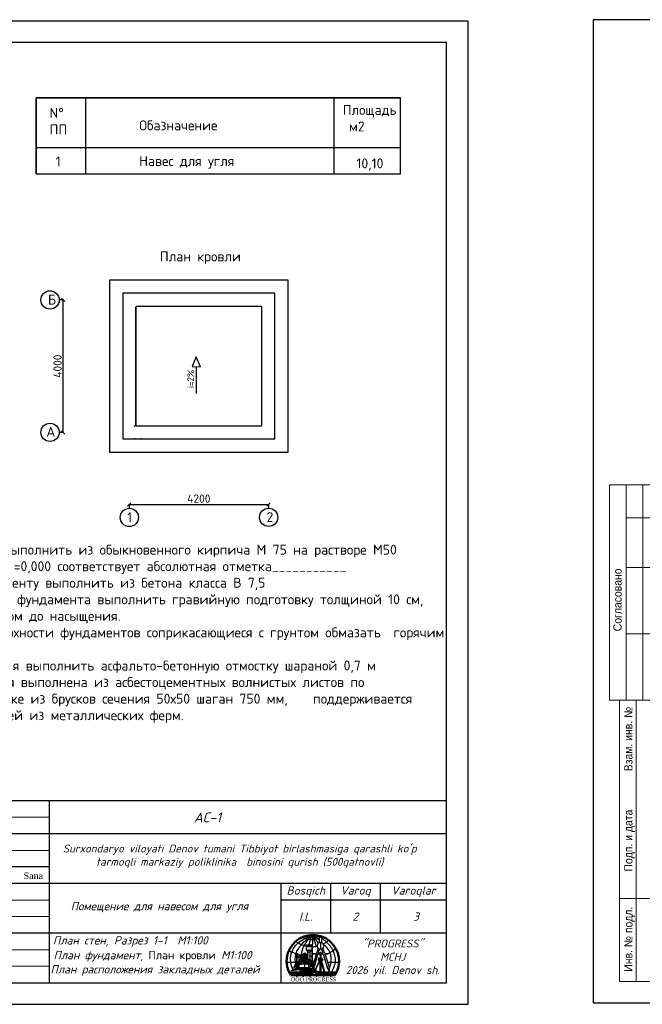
# Model space of a CAD drawing. Header units: millimetres. Extents: x 1527433 to 14789979, y -245576 to 11310.
# Tile 22 of 135: x 1877856 to 1896661, y -65699 to -35958. Entities that reach past the tile are written whole.
import ezdxf

# ---------------------------------------------------------------- set-up
doc = ezdxf.new("R2010")
doc.units = ezdxf.units.MM
doc.linetypes.add('_PP_DASH', pattern=[0.75, 0.5, -0.25])
doc.layers.add('(014) Водопровод', color=5, linetype='ИК_Водопровод -------в--------')
doc.layers.add('G-ANNO-TTLB-THIN_Ном._пера__1', color=7, linetype='Continuous', lineweight=15)
doc.layers.add('G-ANNO-TTLB_Ном._пера__1', color=7, linetype='Continuous', lineweight=15)
doc.styles.add('S@SH@M@K', font='isocpeui.ttf', dxfattribs={"height": 3})
doc.styles.get("Standard").update_dxf_attribs({"font": 'isocpeur.ttf', "height": 250})
doc.styles.add('STYLE3', font='arial.ttf')
doc.styles.add('TIMES NEW', font='times.ttf')
doc.styles.add('V@ler@Live', font='isocpeui.ttf')
doc.styles.add('СГЕНЕРИР_СТИЛЬ_1', font='arial.ttf')
doc.linetypes.add('ИК_Водопровод -------в--------', pattern='A,9,-0.6,["В",Standard,S=1.2,R=0,X=0,Y=-0.6],-1.2', length=10.8)
doc.dimstyles.new('ISO-25', dxfattribs={"dimtxt": 200, "dimasz": 100, "dimexe": 100, "dimexo": 100, "dimgap": 50, "dimtad": 1, "dimdec": 0, "dimtxsty": 'Standard', "dimblk": 'OBLIQUE', "dimcen": 2.5, "dimadec": 0, "dimazin": 0, "dimtfac": 1, "dimtdec": 0, "dimtmove": 0, "dimatfit": 3, "dimfxl": 1.25, "dimarcsym": 0})

# ---------------------------------------------------------------- blocks, each defined once
blk = doc.blocks.new('_Oblique')
at = {"color": 0, "linetype": 'ByBlock', "lineweight": -2}
blk.add_line((-0.5, -0.5), (0.5, 0.5), dxfattribs=at)
blk = doc.blocks.new('*D276')
at = {"color": 0, "linetype": 'Continuous', "lineweight": -2, "transparency": 16777216}
for p, q in [((1879184, -44423), (1879074, -44423)), ((1879184, -48423), (1879074, -48423))]:
    blk.add_line(p, q, dxfattribs=at)
at = {"color": 0, "lineweight": -2, "transparency": 16777216}
blk.add_line((1879174, -48423), (1879174, -44423), dxfattribs=at)
at = {"layer": 'Defpoints', "color": 0, "linetype": 'Continuous', "transparency": 16777216}
for p in [(1879174, -44423), (1881415, -44423), (1881415, -48423)]:
    blk.add_point(p, dxfattribs=at)
at = {"color": 0, "linetype": 'Continuous', "lineweight": -2, "transparency": 16777216, "xscale": 100, "yscale": 100, "zscale": 100}
for p, rotation in [((1879174, -44423), 90), ((1879174, -48423), 270)]:
    blk.add_blockref('_Oblique', p, dxfattribs=dict(at, rotation=rotation))
at = {"color": 0, "linetype": 'Continuous', "transparency": 16777216, "insert": (1878999, -46423), "char_height": 250, "attachment_point": 5, "rotation": 90}
blk.add_mtext('4000', dxfattribs=at)
blk = doc.blocks.new('*D277')
at = {"color": 0, "linetype": 'Continuous', "lineweight": -2, "transparency": 16777216}
for p, q in [((1881167, -50590), (1881167, -50700)), ((1885367, -50590), (1885367, -50700))]:
    blk.add_line(p, q, dxfattribs=at)
at = {"color": 0, "lineweight": -2, "transparency": 16777216}
blk.add_line((1881167, -50600), (1885367, -50600), dxfattribs=at)
at = {"layer": 'Defpoints', "color": 0, "linetype": 'Continuous', "transparency": 16777216}
for p in [(1881167, -48423), (1885367, -48423), (1885367, -50600)]:
    blk.add_point(p, dxfattribs=at)
at = {"color": 0, "linetype": 'Continuous', "lineweight": -2, "transparency": 16777216, "xscale": 100, "yscale": 100, "zscale": 100, "rotation": 180}
blk.add_blockref('_Oblique', (1881167, -50600), dxfattribs=at)
at = {"color": 0, "linetype": 'Continuous', "lineweight": -2, "transparency": 16777216, "xscale": 100, "yscale": 100, "zscale": 100}
blk.add_blockref('_Oblique', (1885367, -50600), dxfattribs=at)
at = {"color": 0, "linetype": 'Continuous', "transparency": 16777216, "insert": (1883267, -50425), "char_height": 250, "attachment_point": 5}
blk.add_mtext('4200', dxfattribs=at)
blk = doc.blocks.new('LOGOTIP')
h = blk.add_hatch(color=16)
h.dxf.hatch_style = 1
h.paths.add_polyline_path([(20531.16, -9521.62), (20530.47, -9521.62), (20530.47, -9523.75), (20531.16, -9524.06)])
h.paths.add_polyline_path([(20531.16, -9521.62), (20531.16, -9521.47), (20531.62, -9521.05), (20530.01, -9521.05), (20530.47, -9521.47), (20530.47, -9521.62)])
h.paths.add_polyline_path([(20531.62, -9521.05), (20531.62, -9519.83), (20530.01, -9519.83), (20530.01, -9521.05)])
h.paths.add_polyline_path([(20531.62, -9519.83), (20531.62, -9519.4), (20530.01, -9519.4), (20530.01, -9519.83)])
h = blk.add_hatch(color=252)
h.dxf.hatch_style = 1
h.paths.add_polyline_path([(20527.86, -9523.03), (20528.22, -9523.03), (20528.22, -9522.98), (20527.86, -9522.98), (20527.86, -9522.84), (20527.69, -9522.84), (20527.69, -9522.98), (20527.39, -9522.98), (20527.39, -9523.03), (20527.69, -9523.03), (20527.69, -9524.4), (20527.86, -9524.38)])
h.paths.add_polyline_path([(20527.24, -9522.31), (20527.61, -9522.31), (20527.61, -9522.26), (20527.24, -9522.26), (20527.24, -9522.06), (20527, -9522.06), (20527, -9522.26), (20526.85, -9522.26, 0.002105), (20526.83, -9522.31), (20527, -9522.31), (20527, -9524.53), (20527.01, -9524.49), (20527.24, -9524.46)])
h.paths.add_polyline_path([(20526.85, -9522.26), (20526.55, -9522.26), (20526.55, -9522.31), (20526.83, -9522.31, -0.002105)])
h = blk.add_hatch(color=134)
h.dxf.hatch_style = 1
h.paths.add_polyline_path([(20531.59, -9525.43), (20531.26, -9525.37), (20531.4, -9526.03), (20531.76, -9526.07)])
h.paths.add_polyline_path([(20531.12, -9525.34), (20530.71, -9525.26), (20530.81, -9525.97), (20531.26, -9526.02)])
h.paths.add_polyline_path([(20530.97, -9524.54), (20530.58, -9524.43), (20530.66, -9524.96), (20531.07, -9525.08)])
h.paths.add_polyline_path([(20531.37, -9524.66), (20531.11, -9524.58), (20531.21, -9525.12), (20531.54, -9525.21)])
h.paths.add_polyline_path([(20531.26, -9524.16), (20531, -9524.06), (20531.06, -9524.38), (20531.34, -9524.46)])
h.paths.add_polyline_path([(20530.86, -9524), (20530.5, -9523.86), (20530.55, -9524.23), (20530.93, -9524.34)])
h.paths.add_polyline_path([(20530.26, -9524.28), (20530.06, -9524.17), (20530.13, -9525.29), (20530.37, -9525.36)])
h.paths.add_polyline_path([(20529.94, -9524.11), (20529.69, -9523.97), (20529.71, -9525.18), (20529.98, -9525.25)])
h.paths.add_polyline_path([(20529.91, -9523.05), (20529.67, -9522.87), (20529.68, -9523.57), (20529.93, -9523.73)])
h.paths.add_polyline_path([(20530.16, -9523.24), (20529.99, -9523.12), (20530.04, -9523.8), (20530.23, -9523.93)])
h.paths.add_polyline_path([(20530.09, -9522.61), (20529.95, -9522.49), (20529.98, -9522.93), (20530.14, -9523.05)])
h.paths.add_polyline_path([(20529.89, -9522.43), (20529.66, -9522.22), (20529.67, -9522.68), (20529.9, -9522.87)])
h.paths.add_polyline_path([(20529.26, -9522.15), (20528.9, -9522.35), (20528.86, -9522.81), (20529.25, -9522.62)])
h.paths.add_polyline_path([(20529.25, -9522.83), (20528.84, -9523), (20528.78, -9523.73), (20529.25, -9523.54)])
h.paths.add_polyline_path([(20529.24, -9523.91), (20528.75, -9524.07), (20528.64, -9525.31), (20529.23, -9525.18)])
h.paths.add_polyline_path([(20528.64, -9524.11), (20528.22, -9524.25), (20528, -9525.4), (20528.51, -9525.33)])
h.paths.add_polyline_path([(20528.74, -9523.08), (20528.42, -9523.21), (20528.28, -9523.91), (20528.67, -9523.78)])
h.paths.add_polyline_path([(20528.81, -9522.42), (20528.54, -9522.58), (20528.46, -9523.01), (20528.76, -9522.89)])
h.paths.add_polyline_path([(20527.78, -9524.52), (20527.43, -9524.55), (20527.31, -9525.07), (20527.68, -9525.04)])
h.paths.add_polyline_path([(20527.66, -9525.21), (20527.31, -9525.23), (20527.12, -9525.96), (20527.46, -9525.97)])
h.paths.add_polyline_path([(20527.24, -9525.24), (20526.83, -9525.26), (20526.59, -9525.96), (20527.05, -9525.97)])
h.paths.add_polyline_path([(20527.37, -9524.56), (20527.13, -9524.58), (20526.93, -9525.1), (20527.24, -9525.07)])
h = blk.add_hatch(color=252)
h.dxf.hatch_style = 1
h.paths.add_polyline_path([(20528.14, -9523.07, 1), (20528.2, -9523.07, 1)])
h.paths.add_polyline_path([(20527.4, -9523.09, 1), (20527.48, -9523.09, 1)])
h.paths.add_polyline_path([(20527.48, -9522.37, 1), (20527.58, -9522.37, 1)])
h.paths.add_polyline_path([(20526.62, -9522.37, 1), (20526.7, -9522.37, 1)])
h = blk.add_hatch(color=53)
h.dxf.hatch_style = 1
h.paths.add_polyline_path([(20534.7, -9523.33), (20533.77, -9523.33), (20533.77, -9523.89), (20534.03, -9523.89, -1), (20534.16, -9523.89), (20534.7, -9523.89), (20534.7, -9523.75)])
h.paths.add_polyline_path([(20534.7, -9523.89), (20534.16, -9523.89, -1), (20534.03, -9523.89), (20533.77, -9523.89), (20533.77, -9524.04), (20533.77, -9524.27), (20534.7, -9524.27)])
h.paths.add_polyline_path([(20534.94, -9523.75), (20534.7, -9523.75), (20534.7, -9524.04), (20534.94, -9524.04)])
h.paths.add_polyline_path([(20533.77, -9523.75), (20533.53, -9523.75), (20533.53, -9524.04), (20533.77, -9524.04)])
h = blk.add_hatch(color=53)
h.dxf.hatch_style = 1
h.paths.add_polyline_path([(20533.77, -9524.27), (20534.7, -9524.27), (20534.7, -9523.33), (20533.77, -9523.33)])
at = {"color": 173}
for points in [[(20525.93, -9526.85, -0.353442), (20527.55, -9518.87, -0.113813), (20531.8, -9516.61)], [(20526.66, -9524.66, -0.125155), (20527.14, -9521.38, -0.137222), (20531.8, -9516.61, -309.435386)], [(20528.48, -9522.35, -0.087366), (20529.34, -9519.63, -0.090552), (20531.8, -9516.61, 64.129586)], [(20528.91, -9517.2, 0.201287), (20533.85, -9517.43)], [(20530.83, -9519.28, -0.080154), (20531.8, -9516.61, -0.658117)], [(20532.88, -9519.75, 0.082739), (20531.8, -9516.61, 4.751606)], [(20533.52, -9518.83, 0.118251), (20531.8, -9516.61, -72004916123.718872)], [(20533.8, -9517.9, 0.029793), (20533.11, -9517.34, -0.014798), (20531.8, -9516.61, 11.436528)], [(20533.91, -9517.24, 0.06566), (20531.8, -9516.61)], [(20526.73, -9518.42, 0.084651), (20529.91, -9519.82)], [(20531.97, -9520.02, 0.063513), (20533.12, -9519.88)], [(20537.68, -9527.5, 0.275009), (20538.07, -9521.19, 0.096151), (20535.99, -9518.56, 0.052771), (20534.53, -9517.54, 0.052771)], [(20535.3, -9519.03, 0.14027), (20536.6, -9517.97)], [(20537.07, -9526.05, 0.347768), (20535.38, -9519.49, -2.968614)], [(20524.71, -9521.14, 0.030399), (20526.88, -9522.12)], [(20536.61, -9522.03, 0.06516), (20538.89, -9520.57)]]:
    blk.add_lwpolyline(points, format="xyb", dxfattribs=at)
for points in [[(20531.8, -9516.61), (20531.8, -9519.31)], [(20527.69, -9522.37), (20528.36, -9522.58)], [(20524.03, -9524.65), (20524.03, -9524.65), (20526.66, -9524.66)], [(20536.6, -9524.65), (20539.86, -9524.68)]]:
    blk.add_lwpolyline(points, dxfattribs=at)
at = {"lineweight": 30}
blk.add_lwpolyline([(20533.91, -9517.09), (20534.53, -9517.09), (20534.53, -9518.77), (20533.91, -9518.77)], close=True, dxfattribs=at)
at = {"color": 150}
for points in [[(20530.01, -9521.05), (20530.01, -9519.4), (20531.62, -9519.4)], [(20530.01, -9519.83), (20531.62, -9519.83)], [(20531.87, -9524.46), (20531.87, -9519.4), (20531.62, -9519.4), (20531.62, -9524.46)], [(20531.62, -9519.92), (20531.87, -9519.92)], [(20530.47, -9521.47), (20530.01, -9521.05)], [(20530.01, -9521.05), (20531.62, -9521.05)], [(20530.47, -9523.75), (20530.47, -9521.47)], [(20531.16, -9521.62), (20530.47, -9521.62)], [(20531.16, -9521.47), (20531.62, -9521.05)], [(20531.16, -9524.06), (20531.16, -9521.47)], [(20531.16, -9522.89), (20531.62, -9522.89)], [(20531.62, -9520.34), (20531.87, -9520.34)], [(20531.62, -9520.7), (20531.87, -9520.7)], [(20531.62, -9521.09), (20531.87, -9521.09)], [(20531.62, -9521.48), (20531.87, -9521.48)], [(20531.62, -9521.85), (20531.87, -9521.85)], [(20531.62, -9522.21), (20531.87, -9522.21)], [(20531.62, -9522.56), (20531.87, -9522.56)], [(20531.62, -9522.96), (20531.87, -9522.96)], [(20531.87, -9524.46), (20531.47, -9524.46)], [(20531.62, -9523.32), (20531.87, -9523.32)], [(20531.62, -9523.7), (20531.87, -9523.7)], [(20531.62, -9524.08), (20531.87, -9524.08)], [(20525.29, -9527.88), (20525.04, -9528.03), (20525.24, -9528.11), (20525.53, -9528.38), (20525.53, -9528.09), (20525.47, -9528.18), (20525.36, -9528.16), (20525.3, -9528.08), (20525.29, -9527.88)], [(20526.24, -9528.35), (20526.51, -9528.19), (20526.6, -9528.25), (20526.7, -9528.32), (20526.8, -9528.29), (20526.93, -9528.29), (20527.09, -9528.3), (20527.13, -9528.24), (20527.07, -9528.24), (20526.99, -9528.15), (20526.94, -9528.15), (20526.85, -9528.15), (20526.78, -9528.18), (20526.69, -9528.23), (20526.61, -9528.15), (20526.55, -9528.11), (20526.44, -9528.1), (20526.37, -9528.1), (20526.34, -9528.17), (20526.28, -9528.22), (20526.21, -9528.28), (20526.24, -9528.35)], [(20527.25, -9528.21), (20527.59, -9528.26), (20527.73, -9528.36), (20527.86, -9528.44), (20527.97, -9528.44), (20528.02, -9528.4), (20528.09, -9528.32), (20528.13, -9528.27), (20528.18, -9528.27), (20528.29, -9528.35), (20528.39, -9528.35), (20528.47, -9528.32), (20528.41, -9528.3), (20528.3, -9528.24), (20528.24, -9528.19), (20528.18, -9528.15), (20528.09, -9528.17), (20528.04, -9528.21), (20527.95, -9528.28), (20527.85, -9528.31), (20527.77, -9528.25), (20527.67, -9528.18), (20527.54, -9528.16), (20527.4, -9528.17), (20527.25, -9528.21)], [(20528.77, -9528.38), (20528.75, -9528.16), (20528.84, -9528.08), (20528.93, -9528.04), (20529.06, -9528.04), (20529.12, -9528.04), (20529.19, -9528.09), (20529.25, -9528.11), (20529.31, -9528.1), (20529.38, -9528.1), (20529.44, -9528.04), (20529.48, -9528.01), (20529.54, -9528.01), (20529.6, -9528.01), (20529.63, -9528.09), (20529.64, -9528.13), (20529.64, -9528.18), (20529.58, -9528.16), (20529.53, -9528.12), (20529.48, -9528.12), (20529.44, -9528.21), (20529.35, -9528.28), (20529.13, -9528.21), (20529.02, -9528.17), (20528.91, -9528.16), (20528.84, -9528.21), (20528.84, -9528.28), (20528.77, -9528.38)], [(20529.89, -9528.1), (20529.83, -9528.29), (20529.99, -9528.15), (20530.13, -9528.23), (20530.25, -9528.34), (20530.45, -9528.36), (20530.68, -9528.28), (20530.87, -9528.18), (20531.07, -9528.15), (20531.27, -9528.21), (20531.42, -9528.22), (20531.59, -9528.04), (20531.83, -9528.08), (20531.67, -9527.96), (20531.49, -9528.04), (20531.4, -9528.14), (20531.25, -9528.12), (20531.01, -9528.07), (20530.78, -9528.12), (20530.58, -9528.23), (20530.43, -9528.27), (20529.94, -9528.06), (20529.85, -9528.1)], [(20532.74, -9528.15), (20533.08, -9528.2), (20533.23, -9528.3), (20533.36, -9528.38), (20533.47, -9528.38), (20533.52, -9528.34), (20533.59, -9528.26), (20533.62, -9528.22), (20533.68, -9528.22), (20533.79, -9528.29), (20533.89, -9528.29), (20533.97, -9528.26), (20533.9, -9528.24), (20533.8, -9528.18), (20533.73, -9528.13), (20533.68, -9528.09), (20533.59, -9528.11), (20533.53, -9528.15), (20533.45, -9528.22), (20533.35, -9528.25), (20533.27, -9528.19), (20533.17, -9528.12), (20533.04, -9528.1), (20532.89, -9528.11), (20532.74, -9528.15)], [(20534.35, -9528.29), (20534.33, -9528.07), (20534.42, -9527.99), (20534.51, -9527.95), (20534.64, -9527.95), (20534.7, -9527.95), (20534.77, -9528), (20534.83, -9528.02), (20534.89, -9528.01), (20534.96, -9528), (20535.02, -9527.95), (20535.07, -9527.91), (20535.12, -9527.91), (20535.18, -9527.91), (20535.21, -9527.99), (20535.22, -9528.04), (20535.22, -9528.08), (20535.16, -9528.06), (20535.11, -9528.02), (20535.06, -9528.02), (20535.02, -9528.11), (20534.93, -9528.18), (20534.71, -9528.12), (20534.6, -9528.08), (20534.49, -9528.07), (20534.42, -9528.12), (20534.42, -9528.19), (20534.35, -9528.29)], [(20535.6, -9528.04), (20535.94, -9528.1), (20536.08, -9528.19), (20536.22, -9528.28), (20536.33, -9528.28), (20536.37, -9528.23), (20536.44, -9528.16), (20536.48, -9528.11), (20536.54, -9528.11), (20536.65, -9528.19), (20536.75, -9528.19), (20536.82, -9528.16), (20536.76, -9528.13), (20536.66, -9528.08), (20536.59, -9528.03), (20536.53, -9527.98), (20536.45, -9528), (20536.39, -9528.05), (20536.31, -9528.11), (20536.2, -9528.14), (20536.12, -9528.08), (20536.02, -9528.02), (20535.89, -9527.99), (20535.75, -9528), (20535.6, -9528.04)], [(20537.32, -9528.37), (20537.3, -9528.15), (20537.38, -9528.07), (20537.48, -9528.03), (20537.6, -9528.03), (20537.66, -9528.03), (20537.73, -9528.08), (20537.79, -9528.1), (20537.85, -9528.09), (20537.92, -9528.08), (20537.98, -9528.03), (20538.03, -9528), (20538.09, -9528), (20538.14, -9528), (20538.17, -9528.07), (20538.19, -9528.12), (20538.19, -9528.17), (20538.12, -9528.14), (20538.07, -9528.1), (20538.02, -9528.1), (20537.98, -9528.19), (20537.89, -9528.27), (20537.67, -9528.2), (20537.56, -9528.16), (20537.45, -9528.15), (20537.39, -9528.2), (20537.39, -9528.27), (20537.32, -9528.37)]]:
    blk.add_lwpolyline(points, dxfattribs=at)
at = {"lineweight": 30}
for points in [[(20534.22, -9518.77), (20534.22, -9520.75)], [(20532, -9525.54), (20532.53, -9525.65), (20533.49, -9522.31)], [(20532.97, -9522.31), (20532, -9525.54)], [(20532.97, -9522.31), (20532.09, -9522.31), (20532.09, -9522.09), (20533.03, -9522.09)], [(20533.52, -9520.45), (20533.03, -9522.09)], [(20534.19, -9522.31), (20533.49, -9522.31)], [(20533.55, -9522.09), (20533.95, -9520.71)], [(20533.55, -9522.09), (20534.19, -9522.09)], [(20534.19, -9522.09), (20534.19, -9521.61), (20534.39, -9521.61), (20534.39, -9522.09)], [(20534.39, -9522.31), (20534.39, -9522.77), (20534.19, -9522.77), (20534.19, -9522.31)], [(20534.39, -9522.09), (20534.97, -9522.09)], [(20535.05, -9522.31), (20534.39, -9522.31)], [(20534.53, -9520.71), (20534.97, -9522.09)], [(20535.56, -9522.09), (20535, -9520.41)], [(20535.05, -9522.31), (20536.31, -9526.24)], [(20535.56, -9522.09), (20536.49, -9522.09), (20536.49, -9522.31), (20535.63, -9522.31)], [(20536.94, -9526.27), (20536.94, -9526.2), (20535.63, -9522.31)], [(20532.33, -9525.61), (20532.24, -9526.04), (20532.24, -9526.33), (20531.67, -9527.58), (20531.79, -9527.08), (20531.91, -9526.25), (20532.09, -9526), (20532.18, -9525.58)], [(20532.32, -9524.47), (20532.05, -9524.47), (20531.8, -9525.2), (20532.1, -9525.19)], [(20532.09, -9526), (20532.24, -9526.04)], [(20524.7, -9527.58), (20536.89, -9527.58)], [(20525.26, -9528.64), (20538.63, -9528.64)], [(20525.36, -9528.64), (20525.36, -9528.92)], [(20525.76, -9528.64), (20525.76, -9528.92)], [(20526.18, -9528.64), (20526.18, -9528.89)], [(20526.58, -9528.64), (20526.58, -9528.92)], [(20526.98, -9528.64), (20526.98, -9529.15)], [(20527.38, -9528.64), (20527.38, -9528.92)], [(20527.78, -9528.64), (20527.78, -9528.92)], [(20528.2, -9528.64), (20528.2, -9528.89)], [(20528.6, -9528.64), (20528.6, -9528.92)], [(20529, -9528.64), (20529, -9529.15)], [(20529.41, -9528.64), (20529.41, -9528.92)], [(20529.81, -9528.64), (20529.81, -9528.92)], [(20530.23, -9528.64), (20530.23, -9528.89)], [(20530.63, -9528.64), (20530.63, -9528.92)], [(20531.03, -9528.64), (20531.03, -9529.15)], [(20531.43, -9528.64), (20531.43, -9528.92)], [(20531.83, -9528.64), (20531.83, -9528.92)], [(20532.25, -9528.64), (20532.25, -9528.89)], [(20532.64, -9528.64), (20532.64, -9528.92)], [(20533.05, -9528.64), (20533.05, -9529.15)], [(20533.58, -9528.64), (20533.58, -9528.92)], [(20533.99, -9528.64), (20533.99, -9528.92)], [(20534.41, -9528.64), (20534.41, -9528.89)], [(20534.8, -9528.64), (20534.8, -9528.92)], [(20535.21, -9528.64), (20535.21, -9529.15)], [(20535.65, -9528.64), (20535.65, -9528.92)], [(20536.05, -9528.64), (20536.05, -9528.92)], [(20536.44, -9526.63), (20536.94, -9527.68)], [(20536.47, -9528.64), (20536.47, -9528.89)], [(20536.87, -9528.64), (20536.87, -9528.92)], [(20536.94, -9527.68), (20536.94, -9526.44)], [(20536.94, -9527.58), (20539.19, -9527.58)], [(20537.27, -9528.64), (20537.27, -9529.15)], [(20537.7, -9528.64), (20537.7, -9528.92)], [(20538.1, -9528.64), (20538.1, -9528.92)], [(20538.52, -9528.64), (20538.52, -9528.89)]]:
    blk.add_lwpolyline(points, dxfattribs=at)
at = {"color": 252}
for points in [[(20527.24, -9524.46), (20527.24, -9522.31), (20527.61, -9522.31), (20527.61, -9522.26), (20527.24, -9522.26), (20527.24, -9522.06), (20527, -9522.06), (20527, -9522.26), (20526.55, -9522.26), (20526.55, -9522.31), (20527, -9522.31), (20527, -9524.52)], [(20527.86, -9524.38), (20527.86, -9523.03), (20528.22, -9523.03), (20528.22, -9522.98), (20527.86, -9522.98), (20527.86, -9522.84), (20527.69, -9522.84), (20527.69, -9522.98), (20527.39, -9522.98), (20527.39, -9523.03), (20527.69, -9523.03), (20527.69, -9524.4)]]:
    blk.add_lwpolyline(points, dxfattribs=at)
at = {"color": 33}
for points in [[(20528.45, -9522.52), (20527.63, -9526.34)], [(20528.42, -9523.21), (20528.74, -9523.08)], [(20528.45, -9522.52), (20529.49, -9521.91)], [(20528.46, -9523.01), (20528.54, -9522.58), (20528.81, -9522.42)], [(20528.46, -9523.01), (20528.76, -9522.89)], [(20528.67, -9523.78), (20528.74, -9523.08)], [(20528.76, -9522.89), (20528.81, -9522.42)], [(20528.84, -9523), (20528.78, -9523.73)], [(20528.84, -9523), (20529.25, -9522.83)], [(20529.25, -9522.62), (20529.26, -9522.15), (20528.9, -9522.35), (20528.86, -9522.81)], [(20528.86, -9522.81), (20529.25, -9522.62)], [(20529.25, -9523.54), (20529.25, -9522.83)], [(20529.48, -9526.34), (20529.49, -9521.91), (20530.19, -9522.54), (20530.69, -9526.34)], [(20529.67, -9522.68), (20529.66, -9522.22), (20529.89, -9522.43)], [(20529.67, -9522.68), (20529.9, -9522.87)], [(20529.68, -9523.57), (20529.67, -9522.87)], [(20529.67, -9522.87), (20529.91, -9523.05)], [(20529.9, -9522.87), (20529.89, -9522.43)], [(20529.93, -9523.73), (20529.91, -9523.05)], [(20529.95, -9522.49), (20530.09, -9522.61)], [(20529.98, -9522.93), (20529.95, -9522.49)], [(20529.98, -9522.93), (20530.14, -9523.05)], [(20530.04, -9523.8), (20529.99, -9523.12)], [(20529.99, -9523.12), (20530.16, -9523.24)], [(20530.14, -9523.05), (20530.09, -9522.61)], [(20526.22, -9526.53), (20527.01, -9524.49), (20528.05, -9524.35)], [(20526.59, -9525.96), (20527.05, -9525.97), (20527.24, -9525.24), (20526.83, -9525.26), (20526.59, -9525.96)], [(20527.13, -9524.58), (20526.93, -9525.1), (20527.24, -9525.07)], [(20527.31, -9525.23), (20527.12, -9525.96), (20527.46, -9525.97), (20527.66, -9525.21), (20527.31, -9525.23)], [(20527.13, -9524.58), (20527.37, -9524.56)], [(20527.37, -9524.56), (20527.24, -9525.07)], [(20527.43, -9524.55), (20527.31, -9525.07)], [(20527.31, -9525.07), (20527.68, -9525.04)], [(20527.43, -9524.55), (20527.78, -9524.52), (20527.68, -9525.04)], [(20528, -9525.4), (20528.51, -9525.33), (20528.64, -9524.11)], [(20528, -9525.4), (20528.22, -9524.25)], [(20528.22, -9524.25), (20528.64, -9524.11)], [(20528.28, -9523.91), (20528.42, -9523.21)], [(20528.28, -9523.91), (20528.67, -9523.78)], [(20528.75, -9524.07), (20528.64, -9525.31), (20529.23, -9525.18)], [(20528.75, -9524.07), (20529.24, -9523.91)], [(20528.78, -9523.73), (20529.25, -9523.54)], [(20529.23, -9525.18), (20529.24, -9523.91)], [(20529.68, -9523.57), (20529.93, -9523.73)], [(20529.71, -9525.18), (20529.69, -9523.97)], [(20529.69, -9523.97), (20529.94, -9524.11)], [(20529.71, -9525.18), (20530.37, -9525.36), (20530.26, -9524.28)], [(20529.98, -9525.25), (20529.94, -9524.11)], [(20530.04, -9523.8), (20530.23, -9523.93)], [(20530.13, -9525.29), (20530.06, -9524.17)], [(20530.06, -9524.17), (20530.26, -9524.28)], [(20530.23, -9523.93), (20530.16, -9523.24)], [(20532.01, -9526.1), (20531.37, -9524.16), (20530.34, -9523.7)], [(20530.55, -9524.23), (20530.5, -9523.86), (20530.86, -9524)], [(20530.55, -9524.23), (20530.93, -9524.34)], [(20530.66, -9524.96), (20530.58, -9524.43)], [(20530.58, -9524.43), (20530.97, -9524.54)], [(20530.66, -9524.96), (20531.07, -9525.08)], [(20530.81, -9525.97), (20530.71, -9525.26)], [(20530.71, -9525.26), (20531.12, -9525.34)], [(20531.26, -9526.02), (20530.81, -9525.97)], [(20530.86, -9524), (20530.93, -9524.34)], [(20530.97, -9524.54), (20531.07, -9525.08)], [(20531, -9524.06), (20531.26, -9524.16), (20531.34, -9524.46)], [(20531, -9524.06), (20531.06, -9524.38)], [(20531.06, -9524.38), (20531.34, -9524.46)], [(20531.11, -9524.58), (20531.21, -9525.12)], [(20531.11, -9524.58), (20531.37, -9524.66)], [(20531.12, -9525.34), (20531.26, -9526.02)], [(20531.21, -9525.12), (20531.54, -9525.21)], [(20531.26, -9525.37), (20531.4, -9526.03)], [(20531.26, -9525.37), (20531.59, -9525.43)], [(20531.37, -9524.66), (20531.54, -9525.21)], [(20531.59, -9525.43), (20531.76, -9526.07), (20531.4, -9526.03)], [(20526.22, -9526.53), (20527.63, -9526.34), (20530.69, -9526.34), (20531.87, -9526.49)]]:
    blk.add_lwpolyline(points, dxfattribs=at)
at = {"color": 42, "lineweight": 30}
for points in [[(20534.47, -9523.33), (20534.47, -9523.03), (20534.21, -9523.03), (20534.05, -9523.33)], [(20533.77, -9523.89), (20534.03, -9523.89)], [(20534.16, -9523.89), (20534.7, -9523.89)]]:
    blk.add_lwpolyline(points, dxfattribs=at)
at = {"color": 32, "lineweight": 30}
for points in [[(20532.46, -9527.58), (20534.07, -9524.39), (20533.88, -9524.39), (20532.37, -9527.58), (20532.46, -9527.58)], [(20535.38, -9527.58), (20534.44, -9524.39), (20534.59, -9524.39), (20535.5, -9527.58)]]:
    blk.add_lwpolyline(points, dxfattribs=at)
at = {"color": 42, "lineweight": 30}
for points in [[(20533.77, -9523.75), (20533.53, -9523.75), (20533.53, -9524.04), (20533.77, -9524.04)], [(20533.77, -9523.33), (20534.7, -9523.33), (20534.7, -9524.27), (20533.77, -9524.27)], [(20533.84, -9524.27), (20534.65, -9524.27), (20534.65, -9524.39), (20533.84, -9524.39)], [(20534.7, -9523.75), (20534.94, -9523.75), (20534.94, -9524.04), (20534.7, -9524.04)]]:
    blk.add_lwpolyline(points, close=True, dxfattribs=at)
at = {"color": 32, "lineweight": 30}
blk.add_lwpolyline([(20534.16, -9524.39), (20534.32, -9524.39), (20534.32, -9527.58), (20534.16, -9527.58)], close=True, dxfattribs=at)
at = {"color": 150, "lineweight": 30}
for points in [[(20525.31, -9528.59, 0.125557), (20525.82, -9528.4, 0.520567), (20525.82, -9528.4, -0.501097), (20526.15, -9528.55, -0.013708), (20526.79, -9528.53, -0.043743), (20527.29, -9528.45, 0.520567), (20527.29, -9528.45, 0.520567), (20527.33, -9528.44, -0.392339), (20527.79, -9528.49, 0.520567), (20527.79, -9528.49, -0.113409), (20528.37, -9528.57, 0.520567), (20528.37, -9528.57, -0.132594), (20528.87, -9528.52, 0.520567), (20528.87, -9528.52, -0.102508), (20529.32, -9528.39, 0.520567), (20529.32, -9528.39, -0.019125), (20529.65, -9528.29, 0.520567), (20529.65, -9528.29, 0.087562), (20530.36, -9528.41, 0.520567), (20530.36, -9528.41, 0.001436), (20530.93, -9528.42, 0.520567), (20530.93, -9528.42, -0.063739), (20531.45, -9528.36, 0.520567), (20531.45, -9528.36, 0.033431), (20532, -9528.21, 0.520567), (20532, -9528.21, -0.230937), (20532.53, -9528.32, 0.520567), (20532.53, -9528.32, -0.091871), (20532.97, -9528.47, 0.520567), (20532.97, -9528.47, -0.014111), (20533.56, -9528.5, 0.520567), (20533.56, -9528.5, -0.02014), (20534.13, -9528.4, 0.520567), (20534.13, -9528.4, 0.029716), (20534.89, -9528.24, 0.520567), (20534.89, -9528.24, -0.189791), (20535.26, -9528.29, 0.520567), (20535.26, -9528.29, -0.039413), (20535.7, -9528.43, 0.520567), (20535.7, -9528.43, -0.038221), (20536.31, -9528.43, 0.520567), (20536.31, -9528.43, -0.084237), (20536.66, -9528.27, 0.520567), (20536.66, -9528.27, -0.07412), (20537.36, -9528.42, 0.520567), (20537.36, -9528.42, 0.05762), (20537.92, -9528.39, 0.520567), (20537.92, -9528.39, -0.000967), (20538.3, -9528.5, 0.520567), (20538.3, -9528.5, -0.039357), (20538.3, -9528.5, 0.520567), (20538.3, -9528.5, 0.241268), (20538.3, -9528.5)], [(20525.48, -9528.02, -0.070216), (20525.95, -9527.86, 0.520567), (20525.95, -9527.86, -0.344362), (20526.21, -9528.01, 0.010072), (20526.58, -9528.01, -0.043743), (20527.09, -9527.93, 0.520567), (20527.09, -9527.93, 0.520567), (20527.13, -9527.92, -0.063439), (20527.64, -9527.83, 0.520567), (20527.64, -9527.83, 0.149042), (20528.16, -9528.05, 0.520567), (20528.16, -9528.05, -0.132594), (20528.67, -9528, 0.520567), (20528.67, -9528, -0.102508), (20529.12, -9527.87, 0.520567), (20529.12, -9527.87, -0.029284), (20529.62, -9527.73, 0.520567), (20529.62, -9527.73, -0.045919), (20530.15, -9527.89, 0.520567), (20530.15, -9527.89, 0.001436), (20530.72, -9527.9, 0.520567), (20530.72, -9527.9, -0.063739), (20531.25, -9527.84, 0.520567), (20531.25, -9527.84, 0.033431), (20531.8, -9527.69, 0.520567), (20531.8, -9527.69, -0.05696), (20532.35, -9527.71, 0.520567), (20532.35, -9527.71, -0.10267), (20532.85, -9527.89, 0.520567), (20532.85, -9527.89, 0.106941), (20533.35, -9527.98, 0.520567), (20533.35, -9527.98, -0.02014), (20533.93, -9527.88, 0.520567), (20533.93, -9527.88, 0.029716), (20534.68, -9527.72, 0.520567), (20534.68, -9527.72, -0.053702), (20535.06, -9527.72, 0.520567), (20535.06, -9527.72, 0.023184), (20535.6, -9527.82, 0.520567), (20535.6, -9527.82, 0.137066), (20536.11, -9527.9, 0.520567), (20536.11, -9527.9, 0.086144), (20536.69, -9527.74, 0.520567), (20536.69, -9527.74, 0.092626), (20537.21, -9527.84, 0.520567), (20537.21, -9527.84, 0.171565), (20537.72, -9527.87, 0.520567), (20537.72, -9527.87, -0.228313), (20538.25, -9527.92, 0.520567), (20538.25, -9527.92, 0.057178), (20538.73, -9527.95, 0.520567), (20538.73, -9527.95, 0.520567), (20538.83, -9527.95)]]:
    blk.add_lwpolyline(points, format="xyb", dxfattribs=at)
at = {"color": 25}
for points in [[(20525.44, -9527.15, -0.044562), (20527.04, -9526.65, -0.080385), (20531.85, -9526.64, -0.080385)], [(20525.44, -9527.15, 0.0058), (20527.11, -9526.97, -0.038289), (20531.83, -9526.79, -0.038289)], [(20527.97, -9527.27), (20529.09, -9527.06, -0.027055), (20530.77, -9526.93), (20531.53, -9526.95), (20531.8, -9526.98)], [(20527.97, -9527.27, -0.026948), (20530.82, -9527.23), (20531.75, -9527.26)], [(20532.03, -9526.79, -0.005617), (20532.72, -9526.83, -0.005617)], [(20532.08, -9526.68, -0.011049), (20532.73, -9526.81, -0.011049)], [(20532.83, -9526.84, -0.000678), (20532.92, -9526.85)], [(20532.84, -9526.83, -0.001323), (20532.92, -9526.85)]]:
    blk.add_lwpolyline(points, format="xyb", dxfattribs=at)
for points in [[(20531.81, -9527.27), (20532.29, -9527.29), (20532.49, -9527.31)], [(20531.93, -9527), (20532.24, -9527.04), (20532.58, -9527.13)], [(20532.59, -9527.32), (20533.78, -9527.45)], [(20532.68, -9527.15), (20533.78, -9527.45)]]:
    blk.add_lwpolyline(points, dxfattribs=at)
at = {"color": 252}
for centre, radius in [((20526.66, -9522.37), 0.0359), ((20527.44, -9523.09), 0.037), ((20527.53, -9522.37), 0.0465), ((20528.17, -9523.07), 0.0306)]:
    blk.add_circle(centre, radius, dxfattribs=at)
at = {"color": 42, "lineweight": 30}
blk.add_circle((20534.09, -9523.89), 0.0666, dxfattribs=at)
at = {"lineweight": 30}
blk.add_circle((20536.62, -9526.35), 0.33, dxfattribs=at)
at = {"color": 86, "lineweight": 50}
blk.add_arc((20531.94, -9524.38), 7.92, 327.5319, 212.4681, dxfattribs=at)
at = {"lineweight": 30}
blk.add_arc((20534.24, -9519.75), 1, 102.4937, 77.5063, dxfattribs=at)
at = {"color": 86, "lineweight": 50, "insert": (20525.31, -9529.27), "char_height": 1.2, "width": 15.3015, "attachment_point": 1, "style": 'TIMES NEW'}
blk.add_mtext('OOO PROGRESS', dxfattribs=at)
blk = doc.blocks.new('бок штамп')
at = {"layer": 'G-ANNO-TTLB-THIN_Ном._пера__1', "linetype": 'Continuous'}
blk.add_line((1000, 0), (1000, -6500), dxfattribs=at)
at = {"layer": 'G-ANNO-TTLB_Ном._пера__1', "linetype": 'Continuous'}
for p, q in [((1500, 0), (0, 0)), ((0, 0), (0, -6500)), ((500, 0), (500, -6500)), ((500, -1000), (1500, -1000)), ((500, -2500), (1500, -2500)), ((500, -4500), (1500, -4500)), ((0, -6500), (1500, -6500)), ((1500, -6500), (300, -6500)), ((300, -6500), (300, -15000)), ((800, -6500), (800, -15000)), ((300, -12500), (1500, -12500)), ((300, -15000), (1500, -15000))]:
    blk.add_line(p, q, dxfattribs=at)
at = {"layer": 'G-ANNO-TTLB_Ном._пера__1', "linetype": 'Continuous', "insert": (113, -3474), "char_height": 250, "attachment_point": 2, "rotation": 90, "style": 'СГЕНЕРИР_СТИЛЬ_1'}
blk.add_mtext('{\\W0.900000x;Согласовано}', dxfattribs=at)
at = {"layer": 'G-ANNO-TTLB_Ном._пера__1', "linetype": 'Continuous', "char_height": 250, "attachment_point": 2, "rotation": 90, "style": 'СГЕНЕРИР_СТИЛЬ_1'}
for s, insert, width in [('{\\W0.900000x;Взам. инв. №}', (441, -7677), 2051.61), ('{\\W0.900000x;Подп. и дата}', (441, -10747), 2087.82), ('{\\W0.900000x;Инв. № подл.}', (441, -13724), 2009.37)]:
    blk.add_mtext(s, dxfattribs=dict(at, insert=insert, width=width))

msp = doc.modelspace()

# ---------------------------------------------------------------- hatches: boundary and pattern name
at = {"linetype": 'Continuous'}
h = msp.add_hatch(color=0, dxfattribs=at)
h.dxf.hatch_style = 1
h.set_gradient(color1=(255, 255, 255), tint=1)
h.paths.add_polyline_path([(1881339.131, -48234.518, 1), (1881322.372, -48234.518, 1)])
h = msp.add_hatch(color=0, dxfattribs=at)
h.dxf.hatch_style = 1
h.set_gradient(color1=(255, 255, 255), tint=1)
h.paths.add_polyline_path([(1881521.612, -48234.518, 1), (1881504.853, -48234.518, 1)])
h = msp.add_hatch(color=0, dxfattribs=at)
h.dxf.hatch_style = 1
h.set_gradient(color1=(255, 255, 255), tint=1)
h.paths.add_polyline_path([(1885211.829, -48234.518, 1), (1885195.07, -48234.518, 1)])
h = msp.add_hatch(color=0, dxfattribs=at)
h.dxf.hatch_style = 1
h.set_gradient(color1=(255, 255, 255), tint=1)
h.paths.add_polyline_path([(1881339.131, -48614.295, 1), (1881322.372, -48614.295, 1)])
h = msp.add_hatch(color=0, dxfattribs=at)
h.dxf.hatch_style = 1
h.set_gradient(color1=(255, 255, 255), tint=1)
h.paths.add_polyline_path([(1881521.913, -48614.295, 1), (1881505.154, -48614.295, 1)])
h = msp.add_hatch(color=0, dxfattribs=at)
h.dxf.hatch_style = 1
h.set_gradient(color1=(255, 255, 255), tint=1)
h.paths.add_polyline_path([(1885029.348, -48614.295, 1), (1885012.589, -48614.295, 1)])
h = msp.add_hatch(color=0, dxfattribs=at)
h.dxf.hatch_style = 1
h.set_gradient(color1=(255, 255, 255), tint=1)
h.paths.add_polyline_path([(1885212.13, -48614.295, 1), (1885195.371, -48614.295, 1)])

# ---------------------------------------------------------------- linework, layer by layer
at = {"color": 0, "lineweight": 30}
for p, q in [((1890748.113, -59549.182), (1872248.132, -59549.182)), ((1878750.528, -59549.182), (1878750.528, -65049.521)), ((1878750.528, -60549.181), (1872248.132, -60549.181)), ((1890748.113, -60549.181), (1878750.528, -60549.181)), ((1878750.528, -61549.18), (1872248.132, -61549.18)), ((1890748.113, -62049.18), (1872248.132, -62049.18)), ((1885748.118, -62049.18), (1885748.118, -65049.177)), ((1887248.117, -62049.18), (1887248.117, -63549.178)), ((1888748.115, -62049.18), (1888748.115, -63549.178)), ((1890748.113, -62549.179), (1885748.118, -62549.179)), ((1890748.113, -63549.178), (1872248.132, -63549.178))]:
    msp.add_line(p, q, dxfattribs=at)
at = {"color": 0, "lineweight": 5}
for p, q in [((1878750.528, -60049.182), (1872248.132, -60049.182)), ((1878750.528, -61049.181), (1872248.132, -61049.181)), ((1878750.528, -62549.179), (1872248.132, -62549.179)), ((1878750.528, -63049.179), (1872248.132, -63049.179)), ((1878750.528, -64049.178), (1872248.132, -64049.178)), ((1878750.528, -64549.177), (1872248.132, -64549.177))]:
    msp.add_line(p, q, dxfattribs=at)
at = {"color": 0, "lineweight": 25}
for points in [[(1895172.606, -65657.762), (1937172.606, -65657.762), (1937172.606, -35957.762), (1895172.606, -35957.762)], [(1849398.113, -65699.177), (1891398.113, -65699.177), (1891398.113, -35999.177), (1849398.113, -35999.177)]]:
    msp.add_lwpolyline(points, close=True, dxfattribs=at)
msp.add_lwpolyline([(1851398.113, -65049.177), (1890748.113, -65049.177), (1890748.113, -36649.177), (1851398.113, -36649.177)], dxfattribs=at)
at = {"color": 0, "linetype": 'Continuous'}
for points in [[(1878358.686, -38316.697), (1889358.686, -38316.697)], [(1878358.686, -40616.697), (1878358.686, -38316.697)], [(1889358.686, -40616.697), (1889358.686, -38316.697), (1878358.686, -38316.697), (1878358.686, -40616.697)], [(1879858.686, -40616.697), (1879858.686, -38316.697)], [(1887358.686, -40616.697), (1887358.686, -38316.697)], [(1878358.686, -39816.697), (1889358.686, -39816.697)], [(1878358.686, -39816.697), (1889358.686, -39816.697)], [(1878358.686, -40616.697), (1889358.686, -40616.697)], [(1883186.491, -46438.086), (1883182.743, -47246.357)]]:
    msp.add_lwpolyline(points, dxfattribs=at)
at = {"ltscale": 4}
for points in [[(1881366.897, -43822.834), (1880566.897, -43822.834), (1880566.897, -49022.834), (1881366.897, -49022.834)], [(1880966.897, -49022.834), (1885966.897, -49022.834), (1885966.897, -43822.834), (1880966.897, -43822.834)]]:
    msp.add_lwpolyline(points, dxfattribs=at)
at = {"linetype": '_PP_DASH', "ltscale": 4}
for points in [[(1880966.897, -48622.834), (1885566.897, -48622.834), (1885566.897, -44222.834), (1880966.897, -44222.834)], [(1881366.897, -44622.834), (1881366.897, -48222.834), (1885166.897, -48222.834), (1885166.897, -44622.834)]]:
    msp.add_lwpolyline(points, close=True, dxfattribs=at)
msp.add_lwpolyline([(1881366.897, -48222.834), (1881366.897, -44622.834)], dxfattribs=at)
at = {"color": 0, "linetype": 'Continuous'}
msp.add_lwpolyline([(1883188.788, -46141.504), (1883060.466, -46437.11), (1883314.502, -46439.078)], close=True, dxfattribs=at)
at = {"color": 0, "lineweight": 30}
msp.add_lwpolyline([(1890748.113, -59549.182), (1872248.132, -59549.182), (1872248.132, -65049.177), (1890748.113, -65049.177)], close=True, dxfattribs=at)
at = {"color": 0, "linetype": 'Continuous'}
for centre, radius in [((1878773.675, -44422.834), 275.525), ((1878773.675, -48422.834), 275.525), ((1881330.752, -48234.518), 8.379), ((1881513.233, -48234.518), 8.379), ((1885020.968, -48234.518), 8.379), ((1881330.752, -48614.295), 8.379), ((1881513.534, -48614.295), 8.379), ((1881166.897, -50992.845), 275.525), ((1885374.943, -50989.696), 275.525)]:
    msp.add_circle(centre, radius, dxfattribs=at)

# ---------------------------------------------------------------- block references
msp.add_blockref('бок штамп', (1895672.014, -50007.762))
at = {"color": 4, "xscale": 100, "yscale": 100, "zscale": 100}
msp.add_blockref('LOGOTIP', (-166484.2, 888041.732), dxfattribs=at)

# ---------------------------------------------------------------- texts
at = {"layer": '(014) Водопровод', "color": 7, "linetype": 'ByBlock', "insert": (1884503.286, -61230), "char_height": 240, "width": 11136.75583, "attachment_point": 5, "style": 'S@SH@M@K'}
msp.add_mtext("Surxondaryo viloyati Denov tumani Tibbiyot birlashmasiga qarashli ko'p tarmoqli markaziy poliklinika  binosini qurish (500qatnovli)", dxfattribs=at)
at = {"color": 0, "style": 'V@ler@Live'}
msp.add_text('Помещение для навесом для угля', height=250, dxfattribs=at).set_placement((1879397.73, -62858.13))
at = {"color": 0, "linetype": 'Continuous', "char_height": 300, "attachment_point": 1}
for s, insert in [('N%%D\\PПП', (1878757.954, -38625.339)), ('Площадь\\P м2', (1887612.264, -38532.789)), ('Обазначение', (1881466.094, -38999.258)), ('1', (1878944.177, -40091.049)), ('Навес для угля', (1881466.094, -40077.533)), ('10,10', (1888027.358, -40146.935)), ('Б', (1878709.338, -44265.447)), ('А', (1878660.659, -48254.038)), ('2', (1885310.606, -50832.309))]:
    msp.add_mtext(s, dxfattribs=dict(at, insert=insert))
for s, width, insert in [('План кровли', 2312.21367, (1882091.557, -42959.251)), ('\\pi-9,l12,t12;1.^IКладку стен выполнить из обыкновенного кирпича М 75 на растворе М50\\P2.^IОтметке пола =0,000 соответствует абсолютная отметка___________\\P3.^IМонолитную ленту выполнить из бетона класса В 7,5\\P4.^IПод подошвой фундамента выполнить гравийную подготовку толщиной 10 см, пропитанную битумом до насыщения.\\P5.^IБоковые поверхности фундаментов соприкасающиеся с грунтом обмазать  горячим битумом за 2 раза \\P6.^IВокруг  здания выполнить асфальто-бетонную отмостку шараной 0,7 м\\P7.^IКровля здания выполнена из асбестоцементных волнистых листов по   деревянной обрещётке из брусков сечения 50х50 шаган 750 мм,    поддерживается несущей конструкцией из металлических ферм.', 17106.82761, (1873714.047, -51816.273))]:
    msp.add_mtext_dynamic_manual_height_columns(s, width=width, gutter_width=100, heights=[0], dxfattribs=dict(at, insert=insert))
at = {"color": 0, "linetype": 'Continuous', "insert": (1882919.579, -46528.295), "char_height": 20, "attachment_point": 3, "rotation": 90}
msp.add_mtext('{\\H10x;i=2%}', dxfattribs=at)
at = {"color": 0, "linetype": 'Continuous', "insert": (1881102.561, -50835.458), "char_height": 300, "width": 326.9176, "attachment_point": 1}
msp.add_mtext('1', dxfattribs=at)
at = {"attachment_point": 1, "style": 'V@ler@Live'}
for s, width, gutter_width, heights, insert, char_height in [("\\pi518.9415;{\\fISOCPEUR|b1|i1|c204|p34;\\C0;Ko'mirxona, Chiqindi tashlash joyi, Yong'in qalqoni}", 18853.86158, 1650, [1799.649], (1767440, -56870), 577.5), ('\\pi43.10499;{\\C0; АС-1}', 11560.95003, 100, [0], (1882881.001, -59904.999), 300)]:
    msp.add_mtext_dynamic_manual_height_columns(s, width=width, gutter_width=gutter_width, heights=heights, dxfattribs=dict(at, insert=insert, char_height=char_height))
at = {"color": 0, "attachment_point": 5}
for s, insert, char_height, width, style in [('{\\fTimes New Roman|b0|i0|c204|p18;Sana}', (1878267.434, -61818.229), 200, 1038.60444, 'STYLE3'), ('\\pt4514.8992;"PROGRESS" \\P\\ptz;MCHJ\\P2026 yil. Denov sh.', (1889124.87, -64299.178), 240, 3246.48772, 'V@ler@Live')]:
    msp.add_mtext(s, dxfattribs=dict(at, insert=insert, char_height=char_height, width=width, style=style))
at = {"color": 0, "lineweight": 5, "char_height": 200, "attachment_point": 5, "style": 'V@ler@Live'}
for s, insert, width in [("\\pi200;Xo'jaqulov K.J.", (1875100.532, -62299.18), 2299.9977), ('\\pi200;LBM.', (1873099.332, -62299.18), 1702.40083), ('\\pi200;Jurayev Sh.A.', (1875100.532, -62799.179), 2299.9977), ('\\pi200;LBA.', (1873099.332, -62799.179), 1702.40083), ('\\pi200;Chizdi', (1873099.332, -63299.179), 1702.40083), ('\\pi200;Shaymardanov.E', (1875100.532, -63299.179), 2299.9977)]:
    msp.add_mtext(s, dxfattribs=dict(at, insert=insert, width=width))
at = {"color": 7, "lineweight": 5, "char_height": 250, "attachment_point": 5, "style": 'V@ler@Live'}
for s, insert, width in [('Bosqich', (1886498.118, -62299.18), 1499.9985), ('Varoq', (1887998.116, -62299.18), 1499.9985), ('Varoqlar', (1889748.114, -62299.18), 1999.998), ('I.L.', (1886498.118, -63049.179), 1499.9985), ('2', (1887998.116, -63049.179), 1499.9985), ('3', (1889831.787, -63049.179), 1499.9985)]:
    msp.add_mtext(s, dxfattribs=dict(at, insert=insert, width=width))
at = {"color": 0, "char_height": 250, "attachment_point": 1, "style": 'V@ler@Live'}
for s, width, insert in [('План стен, Разрез 1-1  М1:100', 5416.1419, (1878859.959, -63642.989)), ('План фундамент, {\\fISOCPEUR|b0|i0|c204|p34;\\C0;План кровли }М1:100', 6762.6136, (1878877.32, -64088.67)), ('План расположения закладных деталей', 9278.05292, (1878786.379, -64517.312))]:
    msp.add_mtext_dynamic_manual_height_columns(s, width=width, gutter_width=100, heights=[0], dxfattribs=dict(at, insert=insert))

# ---------------------------------------------------------------- dimensions: what is measured, and where the dimension line sits
at = {"color": 0, "linetype": 'Continuous'}
for base, p1, p2, angle, picture, middle in [((1879174.2, -44422.834), (1881414.792, -48422.834), (1881414.792, -44422.834), 90, '*D276', (1879174.2, -46422.834)), ((1885366.897, -50599.717), (1881166.897, -48422.834), (1885366.897, -48422.834), 0, '*D277', (1883266.897, -50599.717))]:
    dim = msp.add_linear_dim(base=base, p1=p1, p2=p2, angle=angle, dimstyle='ISO-25', override={"dimfxl": 10, "dimfxlon": 1, "dimarcsym": 1}, dxfattribs=at)
    dim.commit()
    dim.dimension.update_dxf_attribs({"geometry": picture, "text_midpoint": middle, "dimtype": 161})

doc.saveas('drawing.dxf')
